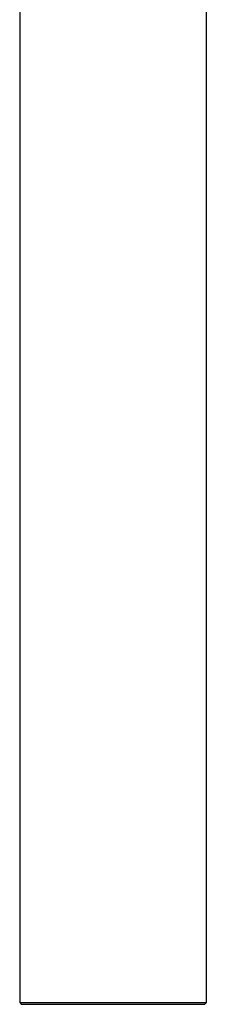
# Model space of a CAD drawing. Header units: millimetres. Extents: x 8 to 2236, y 12 to 2208.
# Tile 103 of 173: x 1586 to 1608, y 1048 to 1164. Entities that reach past the tile are written whole.
import ezdxf

# ---------------------------------------------------------------- set-up
doc = ezdxf.new("R2010")
doc.units = ezdxf.units.MM

msp = doc.modelspace()

# ---------------------------------------------------------------- linework, layer by layer
at = {"color": 7, "linetype": 'Continuous', "lineweight": 30}
for p, q in [((1607.67, 1048.66), (1607.67, 1371.85)), ((1585.77, 1357.08), (1585.77, 1048.66)), ((1585.77, 1048.66), (1585.97, 1048.46)), ((1585.77, 1048.66), (1607.67, 1048.66)), ((1607.47, 1048.46), (1607.67, 1048.66)), ((1607.47, 1048.46), (1585.97, 1048.46))]:
    msp.add_line(p, q, dxfattribs=at)

doc.saveas('drawing.dxf')
